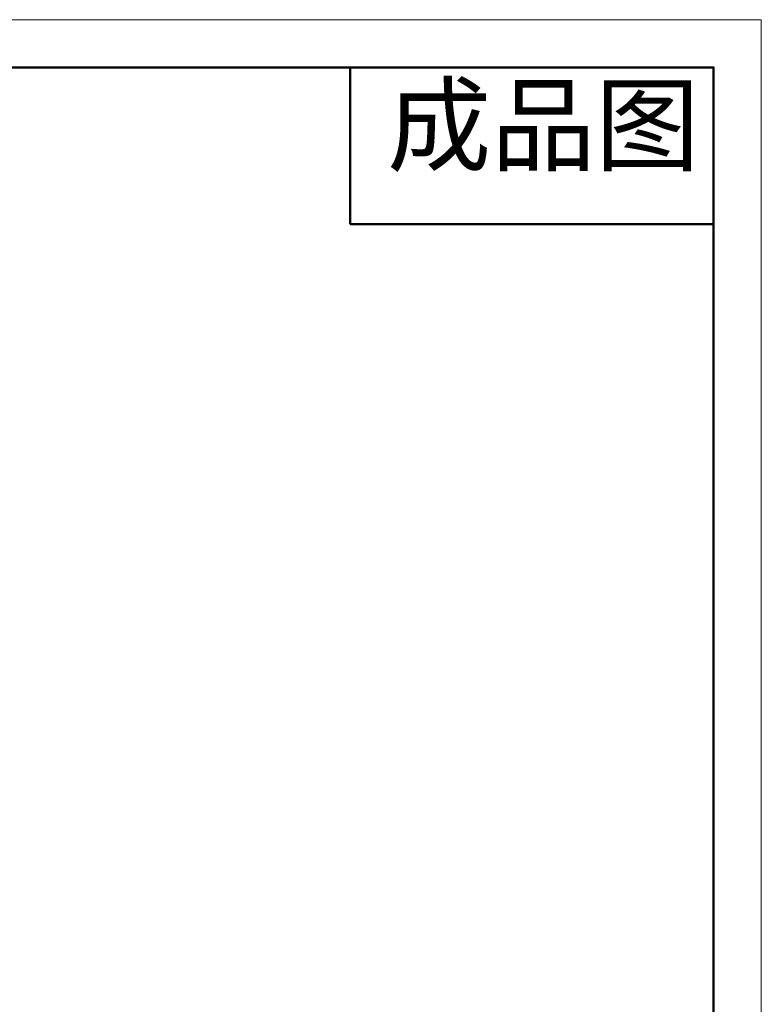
# Model space of a CAD drawing. Header units: millimetres. Extents: x 2470 to 2741, y 1563 to 1755.
# Tile 14 of 14: x 2670 to 2741, y 1661 to 1755. Entities that reach past the tile are written whole.
import ezdxf

# ---------------------------------------------------------------- set-up
doc = ezdxf.new("R2010")
doc.units = ezdxf.units.MM
doc.layers.add('粗实线层', color=7, linetype='Continuous', lineweight=50)
doc.layers.add('细实线层', color=3, linetype='Continuous', lineweight=18)
doc.styles.add('TEXTSTYLE_2', font='arial.ttf')

msp = doc.modelspace()

# ---------------------------------------------------------------- linework, layer by layer
at = {"layer": '粗实线层'}
for p, q in [((2701.969, 1750.32), (2701.969, 1735.32)), ((2701.969, 1735.32), (2736.75, 1735.32))]:
    msp.add_line(p, q, dxfattribs=at)
msp.add_lwpolyline([(2486.217, 1750.32), (2736.75, 1750.32), (2736.75, 1566.386), (2486.217, 1566.386)], close=True, dxfattribs=at)
at = {"layer": '细实线层'}
msp.add_lwpolyline([(2469.928, 1754.889), (2741.318, 1754.889), (2741.318, 1562.996), (2469.928, 1562.996)], close=True, dxfattribs=at)

# ---------------------------------------------------------------- texts
at = {"color": 3, "linetype": 'Continuous', "insert": (2705.495, 1748.467), "char_height": 7.3102, "width": 32.12481, "attachment_point": 1, "line_spacing_factor": 0.9, "style": 'TEXTSTYLE_2'}
msp.add_mtext('成品图', dxfattribs=at)

doc.saveas('drawing.dxf')
